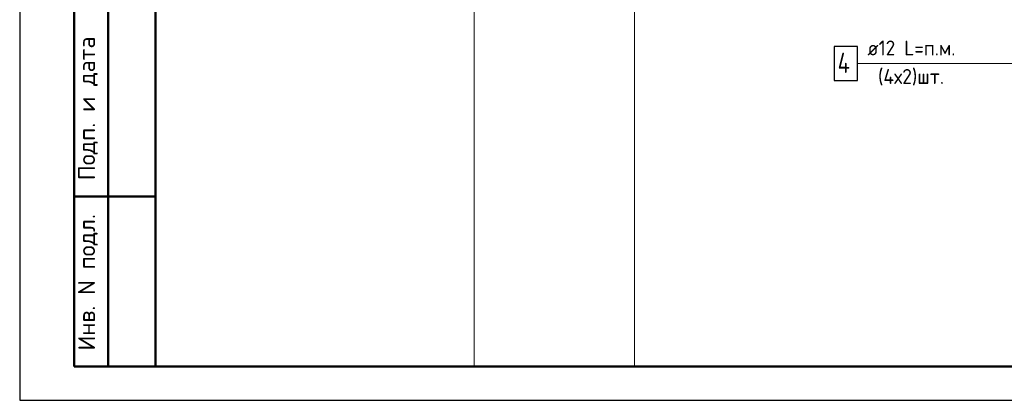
# Model space of a CAD drawing. Header units: millimetres. Extents: x 0 to 42000, y 0 to 29700.
# Tile 1 of 20: x 0 to 14487, y 0 to 5607. Entities that reach past the tile are written whole.
import ezdxf

# ---------------------------------------------------------------- set-up
doc = ezdxf.new("R2010")
doc.units = ezdxf.units.MM
doc.linetypes.add('______5', pattern=[1100, 800, -100, 100, -100])
for name, color, linetype, lineweight in [('Standard', 7, 'Continuous', 25), ('Позиционная метка линия выноска', 7, 'Continuous', 13), ('Стена фоновая арматура У2', 7, 'Continuous', 18)]:
    doc.layers.add(name, color=color, linetype=linetype, lineweight=lineweight)
doc.layers.add('Оси', color=7, linetype='______5')
doc.styles.add('ISOCPEUR', font='txt')

msp = doc.modelspace()

# ---------------------------------------------------------------- linework, layer by layer
at = {"layer": 'Standard', "color": 7, "linetype": 'Continuous', "lineweight": 25, "transparency": 33554687}
msp.add_line((2000, 29200), (2000, 1058), dxfattribs=at)
at = {"layer": 'Standard', "color": 254, "linetype": 'Continuous', "lineweight": 13, "true_color": 0xc4c4ff, "transparency": 33554687}
msp.add_line((9048, 11915), (9048, 500), dxfattribs=at)
at = {"layer": 'Standard', "color": 7, "linetype": 'Continuous', "lineweight": 50, "transparency": 33554687}
for p, q in [((800, 500), (800, 9000)), ((800, 500), (800, 9000)), ((1300, 500), (1300, 9000)), ((800, 3000), (2000, 3000)), ((2000, 500), (800, 500))]:
    msp.add_line(p, q, dxfattribs=at)
at = {"layer": 'Standard', "color": 7, "linetype": 'Continuous', "lineweight": 25, "transparency": 33554687}
msp.add_lwpolyline([(0, 0), (42000, 0), (42000, 29700), (0, 29700), (0, 0)], close=True, dxfattribs=at)
at = {"layer": 'Standard', "color": 7, "linetype": 'Continuous', "lineweight": 50, "transparency": 33554687}
msp.add_lwpolyline([(2000, 29200), (41500, 29200), (41500, 500), (2000, 500), (2000, 29200)], close=True, dxfattribs=at)
at = {"layer": 'Standard', "color": 7, "linetype": 'Continuous', "lineweight": 13, "transparency": 33554687}
msp.add_lwpolyline([(6688, 500), (23000, 500), (23000, 11915), (6688, 11915), (6688, 500)], dxfattribs=at)
at = {"layer": 'Позиционная метка линия выноска', "color": 7, "linetype": 'Continuous', "lineweight": 13, "transparency": 33554687}
msp.add_line((15431, 4962), (12325, 4962), dxfattribs=at)
at = {"layer": 'Стена фоновая арматура У2', "color": 7, "linetype": 'Continuous', "lineweight": 25, "transparency": 33554687}
msp.add_lwpolyline([(11985, 4712), (12325, 4712), (12325, 5212), (11985, 5212), (11985, 4712)], dxfattribs=at)

# ---------------------------------------------------------------- texts
at = {"layer": 'Standard', "color": 7, "linetype": 'Continuous', "lineweight": 50, "transparency": 33554687, "char_height": 250, "attachment_point": 7, "rotation": 90, "style": 'ISOCPEUR'}
for s, insert, width in [('\\A1;{\\fISOCPEUR|i0|b0;\\H250.000000;\\W1.000000;\\C7;Подп. и дата}\\P', (1149, 3242), 2197.06), ('\\A1;{\\fISOCPEUR|i0|b0;\\H250.000000;\\W1.000000;\\C7;Инв. N подл.}\\P', (1149, 734), 2021.79)]:
    msp.add_mtext(s, dxfattribs=dict(at, insert=insert, width=width))
at = {"layer": 'Оси', "color": 7, "linetype": 'Continuous', "lineweight": 25, "transparency": 33554687, "insert": (12629, 4638), "char_height": 220, "width": 1227.22, "attachment_point": 7, "style": 'ISOCPEUR'}
msp.add_mtext('\\W0.96;(4х2)шт.', dxfattribs=at)
at = {"layer": 'Стена фоновая арматура У2', "color": 7, "linetype": 'Continuous', "lineweight": 13, "transparency": 33554687, "attachment_point": 7, "style": 'ISOCPEUR'}
for s, insert, char_height, width in [('\\W0.94;ø12 L=п.м. ', (12473, 5080), 220, 1599.15), ('\\W0.80;4', (12035, 4822), 300, 359.83)]:
    msp.add_mtext(s, dxfattribs=dict(at, insert=insert, char_height=char_height, width=width))

doc.saveas('drawing.dxf')
